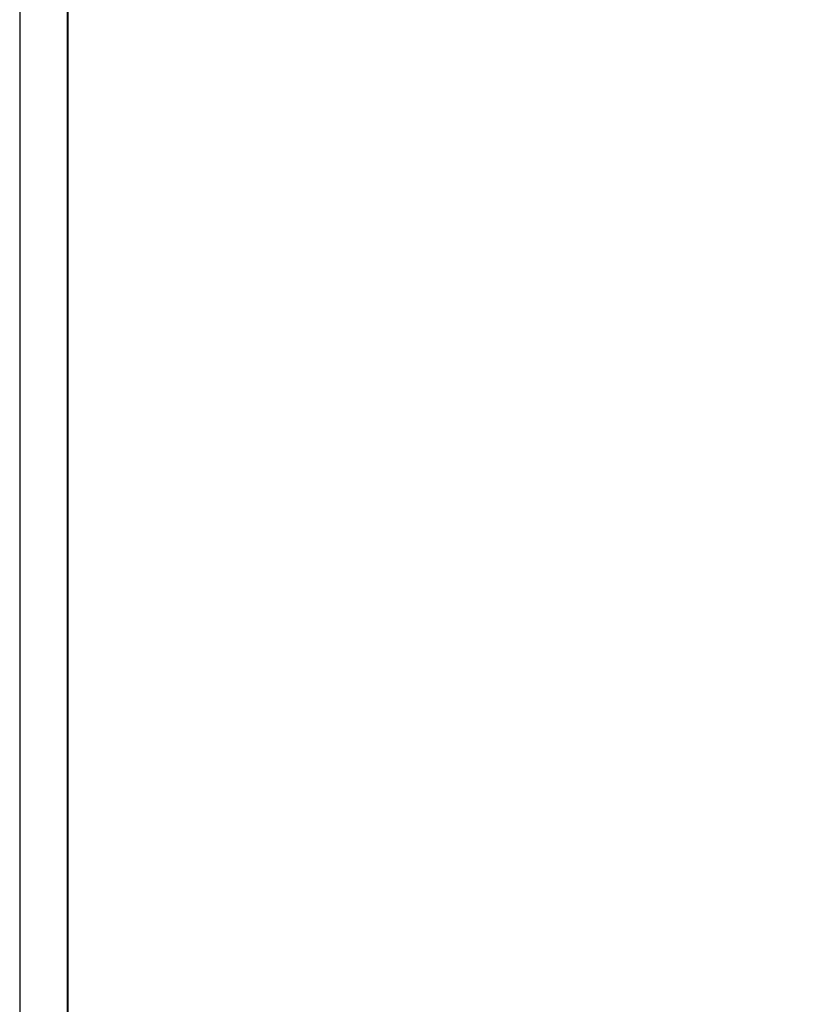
# Model space of a CAD drawing. Header units: centimetres. Extents: x -15121 to 30567, y -60641 to 0.
# Tile 4 of 256: x 641 to 1314, y -25864 to -25028. Entities that reach past the tile are written whole.
import ezdxf

# ---------------------------------------------------------------- set-up
doc = ezdxf.new("R2010")
doc.units = ezdxf.units.CM
doc.header["$LTSCALE"] = 60
doc.layers.add('A Obramowanie', color=7, linetype='Continuous', lineweight=15, plot=False)
doc.layers.add('A Ramka', color=5, linetype='Continuous', lineweight=40)
doc.layers.add('AIKA lampy i wyłaczniki2', color=150, linetype='Continuous')
doc.layers.add('AIKA widokowe', color=7, linetype='Continuous')

msp = doc.modelspace()

# ---------------------------------------------------------------- linework, layer by layer
at = {"layer": 'A Obramowanie', "transparency": 33554610}
msp.add_lwpolyline([(641.4988, -24408.9094), (641.4988, -26642.0487), (3689.6487, -26642.0487), (3689.6487, -24408.9094)], close=True, dxfattribs=at)
at = {"layer": 'A Ramka', "transparency": 33554610}
msp.add_lwpolyline([(682.0538, -24446.5044), (682.0538, -26604.4537), (3652.0538, -26604.4537), (3652.0538, -24446.5044)], close=True, dxfattribs=at)
at = {"layer": 'AIKA lampy i wyłaczniki2'}
msp.add_lwpolyline([(642.021, -19414.363), (30566.6882, -19414.363), (30566.6882, -35369.3094), (642.021, -35369.3094)], close=True, dxfattribs=at)
at = {"layer": 'AIKA lampy i wyłaczniki2', "color": 2}
msp.add_lwpolyline([(642.021, -23816.6307), (17422.067, -23816.6307), (17422.067, -28369.2106), (642.021, -28369.2106)], close=True, dxfattribs=at)
at = {"layer": 'AIKA widokowe', "color": 2}
msp.add_lwpolyline([(642.021, -23816.6307), (17422.067, -23816.6307), (17422.067, -27792.3999), (642.021, -27792.3999)], close=True, dxfattribs=at)

doc.saveas('drawing.dxf')
